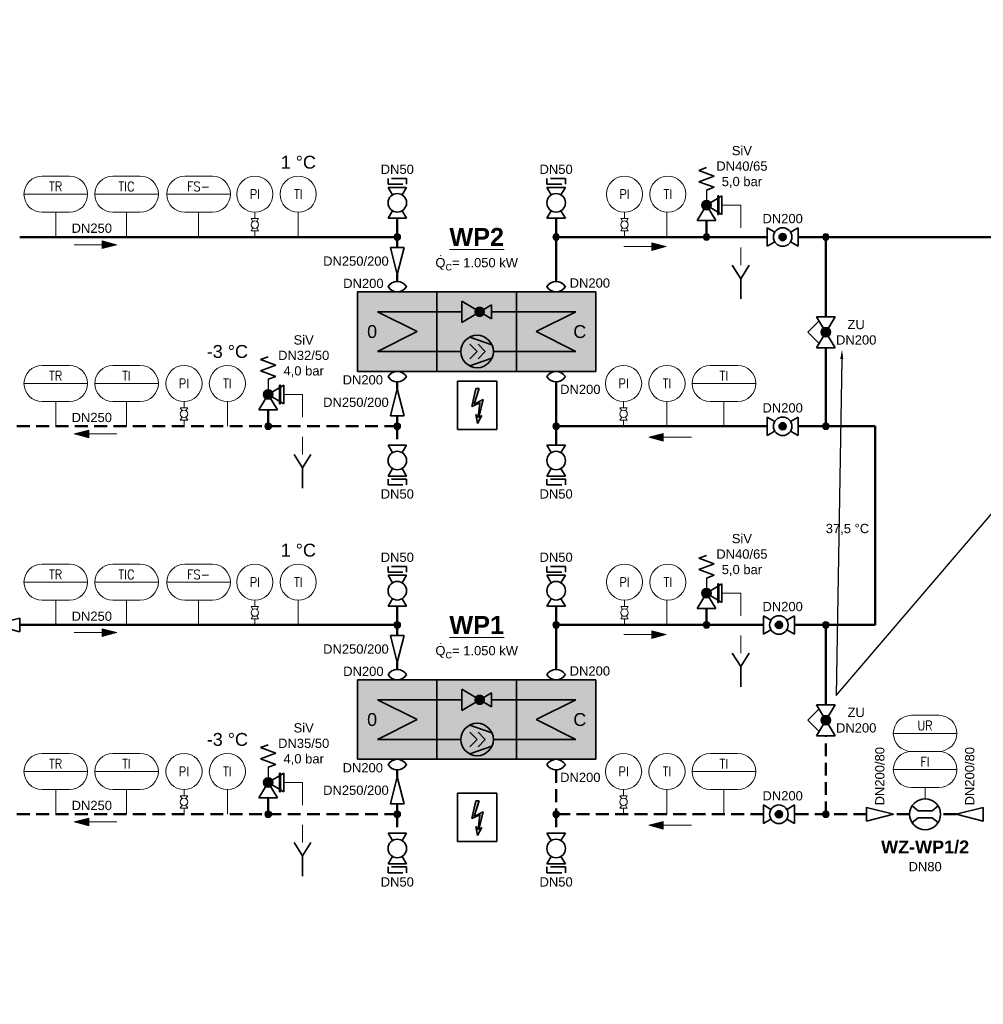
# Model space of a CAD drawing. Header units: millimetres. Extents: x -226 to 2201, y 0 to 1085.
# Tile 14 of 28: x 553 to 740, y 594 to 785. Entities that reach past the tile are written whole.
import ezdxf
from ezdxf import colors
from ezdxf.entities.mleader import LeaderData, LeaderLine
from ezdxf.enums import TextEntityAlignment as Align
from ezdxf.math import Vec2, Vec3

# ---------------------------------------------------------------- set-up
doc = ezdxf.new("R2010")
doc.units = ezdxf.units.MM
doc.header["$PDMODE"] = 1
doc.linetypes.add('GESTRICHELT2', pattern=[0.375, 0.25, -0.125])
doc.layers.get('0').update_dxf_attribs({"lineweight": 18})
for name, color, linetype, lineweight in [('TGAx_G_KOM_GA-Symbole', 7, 'Continuous', 18), ('TGAx_H_KOM_Armaturen', 7, 'Continuous', 35), ('TGAx_H_KOM_Bauteile', 7, 'Continuous', 35), ('TGAx_H_KOM_Bauteile-Schraff', 9, 'Continuous', 18), ('TGAx_H_LTG_NT_RL', 164, 'GESTRICHELT2', 50), ('TGAx_H_LTG_NT_VL', 12, 'Continuous', 50), ('TGAx_H_LTG_Quellenkreis-Umweltwärme_RL', 66, 'GESTRICHELT2', 50), ('TGAx_H_LTG_Quellenkreis-Umweltwärme_VL', 32, 'Continuous', 50), ('TGAx_H_TXT_Beschriftung', 7, 'Continuous', 18), ('TGAx_H_TXT_Dimensionierung', 7, 'Continuous', 18)]:
    doc.layers.add(name, color=color, linetype=linetype, lineweight=lineweight)
doc.styles.add('Arial', font='arial.ttf')
doc.styles.add('MSR-Arial', font='romans.shx')
doc.styles.add('RomanS', font='arial.ttf')

# ---------------------------------------------------------------- blocks, each defined once
blk = doc.blocks.new('02.MSR_Fühler m. Fernwirkung_langrund')
for p, q in [((-2.67, 3.5), (2.67, 3.5)), ((-6.17, 0), (6.17, 0)), ((-2.67, -3.5), (2.67, -3.5))]:
    blk.add_line(p, q)
for centre, start, end in [((-2.67, 0), 90, 270), ((2.67, 0), 270, 90)]:
    blk.add_arc(centre, 3.5, start, end)
at = {"style": 'MSR-Arial', "width": 0.9}
for tag, p in [('MESSART', (0.02, 1.5)), ('WERT', (0.02, -1.55))]:
    blk.add_attdef(tag, text='', height=1.8, dxfattribs=at).set_placement(p, align=Align.MIDDLE_CENTER)
blk = doc.blocks.new('02.MSR_Manometeranschluss m. Hahn')
for p, q in [((0, 4.8), (0, 3.6)), ((0, 1.2), (0, 0))]:
    blk.add_line(p, q)
at = {"linetype": 'Continuous'}
for p, q in [((0.72, 3.6), (-0.72, 3.6)), ((-0.37, 3.02), (-0.72, 3.6)), ((0.72, 3.6), (0.37, 3.02)), ((-0.37, 1.78), (-0.72, 1.2)), ((0.72, 1.2), (-0.72, 1.2)), ((0.72, 1.2), (0.37, 1.78))]:
    blk.add_line(p, q, dxfattribs=at)
blk.add_circle((0, 2.4), 0.72, dxfattribs=at)
blk = doc.blocks.new('02.MSR_Fühler rund')
blk.add_circle((0, 0), 3.5)
at = {"style": 'MSR-Arial', "width": 0.9}
blk.add_attdef('MESSART', text='', height=1.8, dxfattribs=at).set_placement((0, 0), align=Align.MIDDLE_CENTER)
blk = doc.blocks.new('4.11-Pfeil-Fliessrichtung')
at = {"linetype": 'Continuous', "lineweight": 18}
blk.add_line((-4.12, 0), (4.12, 0), dxfattribs=at)
at = {"linetype": 'Continuous', "lineweight": 18, "flags": 128}
for points in [[(1.32, 0.75), (4.12, 0), (1.32, -0.75)], [(1.39, 0.66), (3.85, 0), (1.39, -0.66)], [(1.46, 0.57), (3.58, 0), (1.46, -0.57)], [(1.53, 0.48), (3.31, 0), (1.53, -0.48)], [(1.6, 0.39), (3.04, 0), (1.6, -0.39)], [(1.67, 0.3), (2.77, 0), (1.67, -0.3)], [(1.74, 0.21), (2.5, 0), (1.74, -0.21)], [(1.81, 0.11), (2.23, 0), (1.81, -0.11)], [(1.88, 0.02), (1.96, 0), (1.88, -0.02)]]:
    blk.add_lwpolyline(points, close=True, dxfattribs=at)
blk = doc.blocks.new('8.08-Wärmetauscher o. Kreuzung')
at = {"linetype": 'Continuous'}
for p, q in [((-15, 10), (5, 10)), ((-15, -10), (-15, 10)), ((5, 10), (5, -10)), ((-10, 5), (0, 0)), ((5, 5), (-10, 5)), ((0, 0), (-10, -5)), ((5, -5), (-10, -5)), ((5, -10), (-15, -10))]:
    blk.add_line(p, q, dxfattribs=at)
blk = doc.blocks.new('7.02.02-Druckminderventil')
at = {"linetype": 'Continuous'}
for p, q in [((5, 1.8), (0, -1.2)), ((5, 1.8), (5, -1.8)), ((0, -1.2), (0, 1.2)), ((0, 1.2), (5, -1.8))]:
    blk.add_line(p, q, dxfattribs=at)
at = {"const_width": 0.9, "flags": 128}
blk.add_lwpolyline([(1.55, 0, 1), (2.45, 0, 1)], format="xyb", close=True, dxfattribs=at)
blk = doc.blocks.new('13.41-Schraubenverdichter')
at = {"linetype": 'Continuous'}
for p, q in [((-4.01, -6.45), (-1.87, -0.31)), ((-2, -4.15), (0, -2.15)), ((0, -2.15), (2, -4.15)), ((1.87, -0.31), (4.01, -6.45)), ((-2, -6.4), (0, -4.4)), ((0, -4.4), (2, -6.4))]:
    blk.add_line(p, q, dxfattribs=at)
blk.add_circle((0, -4.4), 4.5, dxfattribs=at)
blk = doc.blocks.new('8.01-Kompensator allg')
for centre, start, end in [((2.09, 0), 120.7343, 239.2657), ((-0.05, 0), 300.7343, 59.2657)]:
    blk.add_arc(centre, 2.09, start, end)
blk = doc.blocks.new('4.16-Leitungs-Verbindungspunkt')
at = {"linetype": 'Continuous', "lineweight": 18}
blk.add_hatch(color=256, dxfattribs=at).paths.add_polyline_path([(0.65, 0, 1), (-0.65, 0, 1)])
blk.add_circle((0, 0), 0.65, dxfattribs=at)
blk = doc.blocks.new('01.DIV_Pfeil-ELT')
h = blk.add_hatch(color=256)
h.dxf.hatch_style = 1
h.paths.add_polyline_path([(0.53, 12.06), (-0.52, 12.06), (-1.92, 5.85), (0.84, 7.12), (0.24, 2.05), (-0.57, 3.1), (0, 0), (1.56, 2.75), (0.47, 2.03), (1.92, 8.25), (-1.2, 6.64)])
at = {"linetype": 'Continuous'}
for p, q in [((-1.92, 5.85), (-0.52, 12.06)), ((0.53, 12.06), (-1.2, 6.64)), ((-0.52, 12.06), (0.53, 12.06)), ((-1.92, 5.85), (0.84, 7.12)), ((-1.2, 6.64), (1.92, 8.25)), ((0.84, 7.12), (0.24, 2.05)), ((1.92, 8.25), (0.47, 2.03)), ((-0.57, 3.1), (0.24, 2.05)), ((0, 0), (-0.57, 3.1)), ((0, 0), (1.56, 2.75)), ((1.56, 2.75), (0.47, 2.03))]:
    blk.add_line(p, q, dxfattribs=at)
blk = doc.blocks.new('7.03-Sicherheitsventil')
for p, q in [((-1.5, 9.75), (0, 10.29)), ((-1.5, 9.75), (1.5, 8.66)), ((-1.5, 7.56), (1.5, 8.66)), ((-1.5, 7.56), (1.5, 6.47)), ((0, 5.93), (1.5, 6.47))]:
    blk.add_line(p, q)
at = {"lineweight": 25}
blk.add_line((0, 5.93), (0, 3), dxfattribs=at)
at = {"linetype": 'Continuous'}
for p, q in [((3, 4.8), (0, 3)), ((2.2, 4.8), (2.2, 1.2)), ((2.3, 4.8), (2.3, 1.2)), ((2.4, 4.8), (2.4, 1.2)), ((3, 4.8), (3, 1.2)), ((-1.8, 0), (0, 3)), ((0, 3), (1.8, 0)), ((0, 3), (3, 1.2)), ((-1.8, 0), (1.8, 0))]:
    blk.add_line(p, q, dxfattribs=at)
at = {"color": 7}
for p, q in [((2.2, 4.8), (2.4, 4.8)), ((2.2, 1.2), (2.4, 1.2))]:
    blk.add_line(p, q, dxfattribs=at)
at = {"linetype": 'Continuous'}
for radius in [0.9, 0.8, 0.7, 0.6, 0.5, 0.4, 0.3, 0.2, 0.1]:
    blk.add_circle((0, 3), radius, dxfattribs=at)
blk.add_point((0, 3), dxfattribs=at)
blk = doc.blocks.new('9.01-Trichter')
at = {"linetype": 'Continuous'}
for p, q in [((-1.63, 0), (0, -2.62)), ((0, -2.62), (1.63, 0)), ((0, -6.53), (0, -2.62))]:
    blk.add_line(p, q, dxfattribs=at)
blk = doc.blocks.new('7.02.01C-Absperrventil m. stet. Stellverhalten')
h = blk.add_hatch(color=256)
h.dxf.hatch_style = 1
h.paths.add_polyline_path([(2.23, 0.46), (3, 0), (3.77, 0.46, 0.56619)])
h.paths.add_polyline_path([(2.23, 0.46, 0.135933), (2.1, 0, 0.135933), (2.23, -0.46), (3, 0)])
h.paths.add_polyline_path([(3, 0), (2.23, -0.46, 0.56619), (3.77, -0.46)])
h.paths.add_polyline_path([(3.77, 0.46), (3, 0), (3.77, -0.46, 0.135933), (3.9, 0, 0.135933)])
at = {"linetype": 'Continuous'}
for p, q in [((3, 3.48), (0.81, 1.31)), ((3, 3.48), (5.19, 1.31)), ((6, 1.8), (0, -1.8)), ((0, 1.8), (6, -1.8)), ((0, 1.8), (0, -1.8)), ((6, 1.8), (6, -1.8))]:
    blk.add_line(p, q, dxfattribs=at)
blk.add_circle((3, 0), 0.9, dxfattribs=at)
blk.add_point((3, 0), dxfattribs=at)
blk = doc.blocks.new('7.01.04-Absperrhahn allg.')
at = {"linetype": 'Continuous'}
for p, q in [((0, 1.8), (0, -1.8)), ((0, 1.8), (1.46, 0.93)), ((6, 1.8), (4.54, 0.93)), ((6, 1.8), (6, -1.8)), ((1.46, -0.93), (0, -1.8)), ((4.54, -0.93), (6, -1.8))]:
    blk.add_line(p, q, dxfattribs=at)
blk.add_circle((3, 0), 1.8, dxfattribs=at)
blk = doc.blocks.new('Manometeranschluss-m-Hahn')
for p, q in [((0, 4.8), (0, 3.6)), ((0, 1.2), (0, 0))]:
    blk.add_line(p, q)
at = {"xscale": 0.4000000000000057, "yscale": 0.4000000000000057, "zscale": 0.4000000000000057, "rotation": 270}
blk.add_blockref('7.01.04-Absperrhahn allg.', (0, 3.6), dxfattribs=at)
blk = doc.blocks.new('17.01.01-Durchflussmessung allg.')
for p, q in [((-1.38, 0.69), (-2.53, 1.62)), ((1.38, 0.69), (-1.38, 0.69)), ((2.53, 1.62), (1.38, 0.69)), ((-1.38, -0.69), (-2.53, -1.62)), ((1.38, -0.69), (-1.38, -0.69)), ((2.53, -1.62), (1.38, -0.69))]:
    blk.add_line(p, q)
blk.add_circle((0, 0), 3)
blk = doc.blocks.new('6.01-Reduzierung')
at = {"flags": 128}
blk.add_lwpolyline([(0, 1.3125), (0, -1.3125), (5.25, 0)], close=True, dxfattribs=at)
blk = doc.blocks.new('7.01.05-Absperrkugelhahn')
h = blk.add_hatch(color=256)
h.dxf.hatch_style = 1
h.paths.add_polyline_path([(2.3, 0, 1), (3.7, 0, 1)])
at = {"linetype": 'Continuous'}
for p, q in [((0, 1.8), (1.46, 0.93)), ((0, 1.8), (0, -1.8)), ((6, 1.8), (4.54, 0.93)), ((6, 1.8), (6, -1.8)), ((1.46, -0.93), (0, -1.8)), ((4.54, -0.93), (6, -1.8))]:
    blk.add_line(p, q, dxfattribs=at)
for radius in [1.8, 0.7]:
    blk.add_circle((3, 0), radius, dxfattribs=at)
blk = doc.blocks.new('5.07-Kupplung allg.')
at = {"linetype": 'Continuous'}
for p, q in [((0, 1.8), (0, -1.1)), ((1.1, 1.1), (1.1, 0)), ((1.1, 0), (1.1, -1.8))]:
    blk.add_line(p, q, dxfattribs=at)
for p, q in [((0, 1.8), (1.1, 1.8)), ((0, -1.8), (1.1, -1.8))]:
    blk.add_line(p, q)

msp = doc.modelspace()

# ---------------------------------------------------------------- hatches: boundary and pattern name
at = {"layer": 'TGAx_H_KOM_Bauteile-Schraff'}
h = msp.add_hatch(color=256, dxfattribs=at)
h.dxf.hatch_style = 1
h.set_gradient(color1=(255, 255, 255), color2=(192, 192, 192), tint=1, name='INVCYLINDER')
h.paths.add_polyline_path([(618.18, 732.63), (618.18, 717.23), (664.38, 717.23), (664.38, 732.63)])
h = msp.add_hatch(color=256, dxfattribs=at)
h.dxf.hatch_style = 1
h.set_gradient(color1=(255, 255, 255), color2=(192, 192, 192), tint=1, name='INVCYLINDER')
h.paths.add_polyline_path([(618.18, 657.35), (618.18, 641.95), (664.38, 641.95), (664.38, 657.35)])

# ---------------------------------------------------------------- linework, layer by layer
at = {"layer": 'TGAx_G_KOM_GA-Symbole'}
for p, q in [((559.66, 743.29), (559.66, 748.09)), ((573.38, 743.29), (573.38, 748.09)), ((587.35, 743.29), (587.35, 748.09)), ((606.68, 748.09), (606.68, 743.29)), ((606.68, 748.09), (606.68, 743.29)), ((678.12, 748.09), (678.12, 743.29)), ((559.66, 706.57), (559.66, 711.37)), ((573.38, 706.57), (573.38, 711.37)), ((592.93, 711.37), (592.93, 706.57)), ((592.93, 711.37), (592.93, 706.57)), ((678.18, 711.37), (678.18, 706.57)), ((678.18, 711.37), (678.18, 706.57)), ((689.23, 706.57), (689.23, 711.37)), ((559.66, 668.02), (559.66, 672.82)), ((573.38, 668.02), (573.38, 672.82)), ((587.35, 668.02), (587.35, 672.82)), ((606.68, 672.82), (606.68, 668.02)), ((606.68, 672.82), (606.68, 668.02)), ((678.12, 672.82), (678.12, 668.02)), ((728.24, 634.29), (728.24, 636.49)), ((559.66, 631.29), (559.66, 636.09)), ((573.38, 631.29), (573.38, 636.09)), ((592.93, 636.09), (592.93, 631.29)), ((592.93, 636.09), (592.93, 631.29)), ((678.18, 636.09), (678.18, 631.29)), ((678.18, 636.09), (678.18, 631.29)), ((689.23, 631.29), (689.23, 636.09))]:
    msp.add_line(p, q, dxfattribs=at)
at = {"layer": 'TGAx_H_KOM_Armaturen', "lineweight": 18}
for p, q in [((688.84, 749.47), (692.47, 749.47)), ((692.47, 749.47), (692.47, 745.08)), ((692.47, 741.24), (692.47, 737.82)), ((603.86, 712.75), (607.49, 712.75)), ((607.49, 712.75), (607.49, 708.36)), ((607.49, 704.52), (607.49, 701.1)), ((688.84, 674.2), (692.47, 674.2)), ((692.47, 674.2), (692.47, 669.81)), ((692.47, 665.97), (692.47, 662.55)), ((603.86, 637.47), (607.49, 637.47)), ((607.49, 637.47), (607.49, 633.08)), ((607.49, 629.25), (607.49, 625.82))]:
    msp.add_line(p, q, dxfattribs=at)
at = {"layer": 'TGAx_H_KOM_Armaturen'}
for points in [[(645.17, 715.32), (645.17, 705.97), (637.56, 705.97), (637.56, 715.32)], [(645.17, 635.37), (645.17, 626.03), (637.56, 626.03), (637.56, 635.37)]]:
    msp.add_lwpolyline(points, close=True, dxfattribs=at)
at = {"layer": 'TGAx_H_KOM_Bauteile'}
for p, q in [((638.42, 728.78), (633.58, 728.78)), ((648.98, 728.78), (644.14, 728.78)), ((638.11, 721.08), (633.58, 721.08)), ((648.98, 721.08), (644.44, 721.08)), ((638.42, 653.5), (633.58, 653.5)), ((648.98, 653.5), (644.14, 653.5)), ((638.11, 645.8), (633.58, 645.8)), ((648.98, 645.8), (644.44, 645.8))]:
    msp.add_line(p, q, dxfattribs=at)
for points in [[(633.58, 732.63), (633.58, 717.23), (648.98, 717.23), (648.98, 732.63)], [(633.58, 657.35), (633.58, 641.95), (648.98, 641.95), (648.98, 657.35)]]:
    msp.add_lwpolyline(points, close=True, dxfattribs=at)
at = {"layer": 'TGAx_H_LTG_NT_RL', "ltscale": 10}
for p, q in [((708.97, 631.29), (708.97, 646.54)), ((656.68, 639.91), (656.68, 631.29)), ((696.88, 631.29), (656.68, 631.29)), ((656.68, 631.29), (656.68, 627.65)), ((716.84, 631.29), (702.88, 631.29)), ((725.24, 631.29), (722.09, 631.29)), ((734.27, 631.29), (731.24, 631.29))]:
    msp.add_line(p, q, dxfattribs=at)
at = {"layer": 'TGAx_H_LTG_NT_VL', "ltscale": 0.1}
for p, q in [((656.68, 743.29), (656.68, 746.93)), ((685.84, 746.47), (685.84, 743.29)), ((697.61, 743.29), (656.68, 743.29)), ((656.68, 734.68), (656.68, 743.29)), ((818.13, 743.29), (703.61, 743.29)), ((708.97, 727.81), (708.97, 743.29)), ((708.97, 706.57), (708.97, 721.81)), ((656.68, 715.18), (656.68, 706.57)), ((697.61, 706.57), (656.68, 706.57)), ((656.68, 706.57), (656.68, 702.92)), ((718.56, 706.57), (703.61, 706.57)), ((718.56, 706.57), (718.56, 668.02)), ((656.68, 668.02), (656.68, 671.66)), ((685.84, 671.2), (685.84, 668.02)), ((696.88, 668.02), (656.68, 668.02)), ((656.68, 659.4), (656.68, 668.02)), ((718.56, 668.02), (702.88, 668.02)), ((708.97, 652.54), (708.97, 668.02))]:
    msp.add_line(p, q, dxfattribs=at)
at = {"layer": 'TGAx_H_LTG_Quellenkreis-Umweltwärme_RL', "ltscale": 10}
for p, q in [((625.88, 715.18), (625.88, 713.86)), ((600.86, 709.75), (600.86, 706.57)), ((625.88, 708.61), (625.88, 706.57)), ((625.88, 706.57), (443.64, 706.57)), ((625.88, 706.57), (625.88, 702.92)), ((625.88, 639.91), (625.88, 638.58)), ((600.86, 634.47), (600.86, 631.29)), ((625.88, 633.33), (625.88, 631.29)), ((625.88, 631.29), (443.64, 631.29)), ((625.88, 631.29), (625.88, 627.65))]:
    msp.add_line(p, q, dxfattribs=at)
at = {"layer": 'TGAx_H_LTG_Quellenkreis-Umweltwärme_VL', "ltscale": 10}
for p, q in [((625.88, 743.29), (625.88, 746.93)), ((625.88, 743.29), (552.66, 743.29)), ((625.88, 741.25), (625.88, 743.29)), ((625.88, 734.68), (625.88, 736)), ((625.88, 668.02), (625.88, 671.66)), ((625.88, 668.02), (552.66, 668.02)), ((625.88, 665.97), (625.88, 668.02)), ((625.88, 659.4), (625.88, 660.72))]:
    msp.add_line(p, q, dxfattribs=at)
at = {"layer": 'TGAx_H_TXT_Beschriftung'}
for centre in [(634.31, 739.68), (634.31, 664.41)]:
    msp.add_circle(centre, 0.0221, dxfattribs=at)

# ---------------------------------------------------------------- block references
at = {"layer": 'TGAx_G_KOM_GA-Symbole'}
ref = msp.add_blockref('02.MSR_Fühler m. Fernwirkung_langrund', (559.66, 751.59), dxfattribs=dict(at, xscale=-1))
ref.add_attrib('MESSART', 'TR', dxfattribs={"layer": '0', "height": 1.8, "style": 'MSR-Arial', "width": 0.9}).set_placement((559.64, 753.09), align=Align.MIDDLE_CENTER)
ref = msp.add_blockref('02.MSR_Fühler m. Fernwirkung_langrund', (573.38, 751.59), dxfattribs=dict(at, xscale=-1))
ref.add_attrib('MESSART', 'TIC', dxfattribs={"layer": '0', "height": 1.8, "style": 'MSR-Arial', "width": 0.9}).set_placement((573.36, 753.09), align=Align.MIDDLE_CENTER)
ref = msp.add_blockref('02.MSR_Fühler m. Fernwirkung_langrund', (587.35, 751.59), dxfattribs=dict(at, xscale=-1))
ref.add_attrib('MESSART', 'FS-', dxfattribs={"layer": '0', "height": 1.8, "style": 'MSR-Arial', "width": 0.9}).set_placement((587.33, 753.09), align=Align.MIDDLE_CENTER)
ref = msp.add_blockref('02.MSR_Fühler rund', (598.27, 751.59), dxfattribs=dict(at, xscale=-1))
ref.add_attrib('MESSART', 'PI', dxfattribs={"layer": '0', "height": 1.8, "style": 'MSR-Arial', "width": 0.9}).set_placement((598.27, 751.59), align=Align.MIDDLE_CENTER)
ref = msp.add_blockref('02.MSR_Fühler rund', (606.68, 751.59), dxfattribs=dict(at, xscale=-1))
ref.add_attrib('MESSART', 'TI', dxfattribs={"layer": '0', "height": 1.8, "style": 'MSR-Arial', "width": 0.9}).set_placement((606.68, 751.59), align=Align.MIDDLE_CENTER)
ref = msp.add_blockref('02.MSR_Fühler rund', (669.93, 751.59), dxfattribs=dict(at, xscale=-1))
ref.add_attrib('MESSART', 'PI', dxfattribs={"layer": '0', "height": 1.8, "style": 'MSR-Arial', "width": 0.9}).set_placement((669.93, 751.59), align=Align.MIDDLE_CENTER)
ref = msp.add_blockref('02.MSR_Fühler rund', (678.34, 751.59), dxfattribs=dict(at, xscale=-1))
ref.add_attrib('MESSART', 'TI', dxfattribs={"layer": '0', "height": 1.8, "style": 'MSR-Arial', "width": 0.9}).set_placement((678.34, 751.59), align=Align.MIDDLE_CENTER)
at = {"layer": 'TGAx_G_KOM_GA-Symbole', "xscale": -1}
for p in [(598.27, 743.29), (584.52, 706.57), (669.77, 706.57), (598.27, 668.02), (584.52, 631.29), (669.77, 631.29)]:
    msp.add_blockref('02.MSR_Manometeranschluss m. Hahn', p, dxfattribs=at)
at = {"layer": 'TGAx_G_KOM_GA-Symbole'}
for p in [(669.93, 743.29), (669.93, 668.02)]:
    msp.add_blockref('Manometeranschluss-m-Hahn', p, dxfattribs=at)
ref = msp.add_blockref('02.MSR_Fühler m. Fernwirkung_langrund', (559.66, 714.87), dxfattribs=dict(at, xscale=-1))
ref.add_attrib('MESSART', 'TR', dxfattribs={"layer": '0', "height": 1.8, "style": 'MSR-Arial', "width": 0.9}).set_placement((559.64, 716.36), align=Align.MIDDLE_CENTER)
ref = msp.add_blockref('02.MSR_Fühler m. Fernwirkung_langrund', (573.38, 714.87), dxfattribs=dict(at, xscale=-1))
ref.add_attrib('MESSART', 'TI', dxfattribs={"layer": '0', "height": 1.8, "style": 'MSR-Arial', "width": 0.9}).set_placement((573.36, 716.36), align=Align.MIDDLE_CENTER)
ref = msp.add_blockref('02.MSR_Fühler rund', (584.52, 714.87), dxfattribs=dict(at, xscale=-1))
ref.add_attrib('MESSART', 'PI', dxfattribs={"layer": '0', "height": 1.8, "style": 'MSR-Arial', "width": 0.9}).set_placement((584.52, 714.87), align=Align.MIDDLE_CENTER)
ref = msp.add_blockref('02.MSR_Fühler rund', (592.93, 714.87), dxfattribs=dict(at, xscale=-1))
ref.add_attrib('MESSART', 'TI', dxfattribs={"layer": '0', "height": 1.8, "style": 'MSR-Arial', "width": 0.9}).set_placement((592.93, 714.87), align=Align.MIDDLE_CENTER)
ref = msp.add_blockref('02.MSR_Fühler rund', (669.77, 714.87), dxfattribs=dict(at, xscale=-1))
ref.add_attrib('MESSART', 'PI', dxfattribs={"layer": '0', "height": 1.8, "style": 'MSR-Arial', "width": 0.9}).set_placement((669.77, 714.87), align=Align.MIDDLE_CENTER)
ref = msp.add_blockref('02.MSR_Fühler rund', (678.18, 714.87), dxfattribs=dict(at, xscale=-1))
ref.add_attrib('MESSART', 'TI', dxfattribs={"layer": '0', "height": 1.8, "style": 'MSR-Arial', "width": 0.9}).set_placement((678.18, 714.87), align=Align.MIDDLE_CENTER)
ref = msp.add_blockref('02.MSR_Fühler m. Fernwirkung_langrund', (689.23, 714.87), dxfattribs=dict(at, xscale=-1))
ref.add_attrib('MESSART', 'TI', dxfattribs={"layer": '0', "height": 1.8, "style": 'MSR-Arial', "width": 0.9}).set_placement((689.21, 716.36), align=Align.MIDDLE_CENTER)
ref = msp.add_blockref('02.MSR_Fühler m. Fernwirkung_langrund', (559.66, 676.32), dxfattribs=dict(at, xscale=-1))
ref.add_attrib('MESSART', 'TR', dxfattribs={"layer": '0', "height": 1.8, "style": 'MSR-Arial', "width": 0.9}).set_placement((559.64, 677.81), align=Align.MIDDLE_CENTER)
ref = msp.add_blockref('02.MSR_Fühler m. Fernwirkung_langrund', (573.38, 676.32), dxfattribs=dict(at, xscale=-1))
ref.add_attrib('MESSART', 'TIC', dxfattribs={"layer": '0', "height": 1.8, "style": 'MSR-Arial', "width": 0.9}).set_placement((573.36, 677.81), align=Align.MIDDLE_CENTER)
ref = msp.add_blockref('02.MSR_Fühler m. Fernwirkung_langrund', (587.35, 676.32), dxfattribs=dict(at, xscale=-1))
ref.add_attrib('MESSART', 'FS-', dxfattribs={"layer": '0', "height": 1.8, "style": 'MSR-Arial', "width": 0.9}).set_placement((587.33, 677.81), align=Align.MIDDLE_CENTER)
ref = msp.add_blockref('02.MSR_Fühler rund', (598.27, 676.32), dxfattribs=dict(at, xscale=-1))
ref.add_attrib('MESSART', 'PI', dxfattribs={"layer": '0', "height": 1.8, "style": 'MSR-Arial', "width": 0.9}).set_placement((598.27, 676.32), align=Align.MIDDLE_CENTER)
ref = msp.add_blockref('02.MSR_Fühler rund', (606.68, 676.32), dxfattribs=dict(at, xscale=-1))
ref.add_attrib('MESSART', 'TI', dxfattribs={"layer": '0', "height": 1.8, "style": 'MSR-Arial', "width": 0.9}).set_placement((606.68, 676.32), align=Align.MIDDLE_CENTER)
ref = msp.add_blockref('02.MSR_Fühler rund', (669.93, 676.32), dxfattribs=dict(at, xscale=-1))
ref.add_attrib('MESSART', 'PI', dxfattribs={"layer": '0', "height": 1.8, "style": 'MSR-Arial', "width": 0.9}).set_placement((669.93, 676.32), align=Align.MIDDLE_CENTER)
ref = msp.add_blockref('02.MSR_Fühler rund', (678.34, 676.32), dxfattribs=dict(at, xscale=-1))
ref.add_attrib('MESSART', 'TI', dxfattribs={"layer": '0', "height": 1.8, "style": 'MSR-Arial', "width": 0.9}).set_placement((678.34, 676.32), align=Align.MIDDLE_CENTER)
ref = msp.add_blockref('02.MSR_Fühler m. Fernwirkung_langrund', (728.24, 646.99), dxfattribs=dict(at, xscale=-1))
ref.add_attrib('MESSART', 'UR', dxfattribs={"layer": '0', "height": 1.8, "style": 'MSR-Arial', "width": 0.9}).set_placement((728.22, 648.49), align=Align.MIDDLE_CENTER)
ref = msp.add_blockref('02.MSR_Fühler m. Fernwirkung_langrund', (559.66, 639.59), dxfattribs=dict(at, xscale=-1))
ref.add_attrib('MESSART', 'TR', dxfattribs={"layer": '0', "height": 1.8, "style": 'MSR-Arial', "width": 0.9}).set_placement((559.64, 641.09), align=Align.MIDDLE_CENTER)
ref = msp.add_blockref('02.MSR_Fühler m. Fernwirkung_langrund', (573.38, 639.59), dxfattribs=dict(at, xscale=-1))
ref.add_attrib('MESSART', 'TI', dxfattribs={"layer": '0', "height": 1.8, "style": 'MSR-Arial', "width": 0.9}).set_placement((573.36, 641.09), align=Align.MIDDLE_CENTER)
ref = msp.add_blockref('02.MSR_Fühler rund', (584.52, 639.59), dxfattribs=dict(at, xscale=-1))
ref.add_attrib('MESSART', 'PI', dxfattribs={"layer": '0', "height": 1.8, "style": 'MSR-Arial', "width": 0.9}).set_placement((584.52, 639.59), align=Align.MIDDLE_CENTER)
ref = msp.add_blockref('02.MSR_Fühler rund', (592.93, 639.59), dxfattribs=dict(at, xscale=-1))
ref.add_attrib('MESSART', 'TI', dxfattribs={"layer": '0', "height": 1.8, "style": 'MSR-Arial', "width": 0.9}).set_placement((592.93, 639.59), align=Align.MIDDLE_CENTER)
ref = msp.add_blockref('02.MSR_Fühler rund', (669.77, 639.59), dxfattribs=dict(at, xscale=-1))
ref.add_attrib('MESSART', 'PI', dxfattribs={"layer": '0', "height": 1.8, "style": 'MSR-Arial', "width": 0.9}).set_placement((669.77, 639.59), align=Align.MIDDLE_CENTER)
ref = msp.add_blockref('02.MSR_Fühler rund', (678.18, 639.59), dxfattribs=dict(at, xscale=-1))
ref.add_attrib('MESSART', 'TI', dxfattribs={"layer": '0', "height": 1.8, "style": 'MSR-Arial', "width": 0.9}).set_placement((678.18, 639.59), align=Align.MIDDLE_CENTER)
ref = msp.add_blockref('02.MSR_Fühler m. Fernwirkung_langrund', (689.23, 639.59), dxfattribs=dict(at, xscale=-1))
ref.add_attrib('MESSART', 'TI', dxfattribs={"layer": '0', "height": 1.8, "style": 'MSR-Arial', "width": 0.9}).set_placement((689.21, 641.09), align=Align.MIDDLE_CENTER)
ref = msp.add_blockref('02.MSR_Fühler m. Fernwirkung_langrund', (728.24, 639.99), dxfattribs=dict(at, xscale=-1))
ref.add_attrib('MESSART', 'FI', dxfattribs={"layer": '0', "height": 1.8, "style": 'MSR-Arial', "width": 0.9}).set_placement((728.22, 641.49), align=Align.MIDDLE_CENTER)
at = {"layer": 'TGAx_H_KOM_Armaturen'}
for name, p in [('7.03-Sicherheitsventil', (685.84, 746.47)), ('9.01-Trichter', (692.47, 737.82)), ('7.03-Sicherheitsventil', (600.86, 709.75)), ('9.01-Trichter', (607.49, 701.1)), ('7.03-Sicherheitsventil', (685.84, 671.2)), ('9.01-Trichter', (692.47, 662.55)), ('7.03-Sicherheitsventil', (600.86, 634.47)), ('9.01-Trichter', (607.49, 625.82))]:
    msp.add_blockref(name, p, dxfattribs=at)
for name, p, rotation in [('5.07-Kupplung allg.', (625.88, 753.52), 89.99999999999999), ('5.07-Kupplung allg.', (656.68, 753.52), 89.99999999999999), ('7.01.04-Absperrhahn allg.', (625.88, 746.93), 89.99999999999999), ('7.01.04-Absperrhahn allg.', (656.68, 746.93), 89.99999999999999), ('6.01-Reduzierung', (625.88, 741.25), 270), ('8.01-Kompensator allg', (625.88, 734.68), 270), ('8.01-Kompensator allg', (656.68, 734.68), 270), ('7.02.01C-Absperrventil m. stet. Stellverhalten', (708.97, 721.81), 90.00000000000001), ('7.01.04-Absperrhahn allg.', (625.88, 702.92), 270), ('7.01.04-Absperrhahn allg.', (656.68, 702.92), 270), ('5.07-Kupplung allg.', (625.88, 696.34), 270), ('5.07-Kupplung allg.', (656.68, 696.34), 270), ('5.07-Kupplung allg.', (625.88, 678.25), 89.99999999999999), ('5.07-Kupplung allg.', (656.68, 678.25), 89.99999999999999), ('7.01.04-Absperrhahn allg.', (625.88, 671.66), 89.99999999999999), ('7.01.04-Absperrhahn allg.', (656.68, 671.66), 89.99999999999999), ('6.01-Reduzierung', (625.88, 665.97), 270), ('8.01-Kompensator allg', (625.88, 659.4), 270), ('8.01-Kompensator allg', (656.68, 659.4), 270), ('7.02.01C-Absperrventil m. stet. Stellverhalten', (708.97, 646.54), 90.00000000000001), ('7.01.04-Absperrhahn allg.', (625.88, 627.65), 270), ('7.01.04-Absperrhahn allg.', (656.68, 627.65), 270), ('5.07-Kupplung allg.', (625.88, 621.06), 270), ('5.07-Kupplung allg.', (656.68, 621.06), 270)]:
    msp.add_blockref(name, p, dxfattribs=dict(at, rotation=rotation))
at = {"layer": 'TGAx_H_KOM_Armaturen', "xscale": -1}
for name, p, rotation in [('7.01.05-Absperrkugelhahn', (697.61, 743.29), 180), ('8.01-Kompensator allg', (625.88, 715.18), 270), ('8.01-Kompensator allg', (656.68, 715.18), 270), ('6.01-Reduzierung', (625.88, 708.61), 270), ('7.01.05-Absperrkugelhahn', (697.61, 706.57), 180), ('7.01.05-Absperrkugelhahn', (696.88, 668.02), 180), ('8.01-Kompensator allg', (625.88, 639.91), 270), ('8.01-Kompensator allg', (656.68, 639.91), 270), ('6.01-Reduzierung', (625.88, 633.33), 270), ('17.01.01-Durchflussmessung allg.', (728.24, 631.29), 180), ('7.01.05-Absperrkugelhahn', (696.88, 631.29), 180), ('6.01-Reduzierung', (716.84, 631.29), 180)]:
    msp.add_blockref(name, p, dxfattribs=dict(at, rotation=rotation))
at = {"layer": 'TGAx_H_KOM_Armaturen', "xscale": 0.5599999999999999, "yscale": 0.5599999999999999, "zscale": 0.5599999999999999}
for p in [(641.43, 707.12), (641.43, 627.17)]:
    msp.add_blockref('01.DIV_Pfeil-ELT', p, dxfattribs=at)
at = {"layer": 'TGAx_H_KOM_Armaturen', "xscale": -1}
for p in [(552.66, 668.02), (739.52, 631.29)]:
    msp.add_blockref('6.01-Reduzierung', p, dxfattribs=at)
at = {"layer": 'TGAx_H_KOM_Bauteile'}
for name, p, xscale, yscale, zscale, rotation in [('8.08-Wärmetauscher o. Kreuzung', (629.73, 724.93), -0.77, 0.77, 0.77, 180), ('8.08-Wärmetauscher o. Kreuzung', (652.83, 724.93), 0.77, 0.77, 0.77, 180), ('7.02.02-Druckminderventil', (644.14, 728.78), 1.144, 1.144, 1.144, 180), ('13.41-Schraubenverdichter', (644.44, 721.08), -0.7, 0.7, 0.7, 270), ('8.08-Wärmetauscher o. Kreuzung', (629.73, 649.65), -0.77, 0.77, 0.77, 180), ('8.08-Wärmetauscher o. Kreuzung', (652.83, 649.65), 0.77, 0.77, 0.77, 180), ('7.02.02-Druckminderventil', (644.14, 653.5), 1.144, 1.144, 1.144, 180), ('13.41-Schraubenverdichter', (644.44, 645.8), -0.7, 0.7, 0.7, 270)]:
    msp.add_blockref(name, p, dxfattribs=dict(at, xscale=xscale, yscale=yscale, zscale=zscale, rotation=rotation))
at = {"layer": 'TGAx_H_LTG_NT_RL', "ltscale": 10, "xscale": -1, "rotation": 270}
for p in [(656.68, 631.29), (708.97, 631.29)]:
    msp.add_blockref('4.16-Leitungs-Verbindungspunkt', p, dxfattribs=at)
at = {"layer": 'TGAx_H_LTG_NT_RL', "ltscale": 10, "rotation": 180}
msp.add_blockref('4.11-Pfeil-Fliessrichtung', (678.79, 629.16), dxfattribs=at)
at = {"layer": 'TGAx_H_LTG_NT_VL', "ltscale": 0.1, "xscale": -1}
for name, p, rotation in [('4.16-Leitungs-Verbindungspunkt', (656.68, 743.29), 90), ('4.16-Leitungs-Verbindungspunkt', (685.84, 743.29), 270), ('4.16-Leitungs-Verbindungspunkt', (708.97, 743.29), 270), ('4.11-Pfeil-Fliessrichtung', (673.9, 741.42), 180), ('4.16-Leitungs-Verbindungspunkt', (656.68, 706.57), 270), ('4.16-Leitungs-Verbindungspunkt', (708.97, 706.57), 270), ('4.16-Leitungs-Verbindungspunkt', (656.68, 668.02), 90), ('4.16-Leitungs-Verbindungspunkt', (685.84, 668.02), 270), ('4.16-Leitungs-Verbindungspunkt', (708.97, 668.02), 270), ('4.11-Pfeil-Fliessrichtung', (673.9, 666.14), 180)]:
    msp.add_blockref(name, p, dxfattribs=dict(at, rotation=rotation))
at = {"layer": 'TGAx_H_LTG_NT_VL', "ltscale": 0.1, "rotation": 180}
msp.add_blockref('4.11-Pfeil-Fliessrichtung', (678.79, 704.43), dxfattribs=at)
at = {"layer": 'TGAx_H_LTG_Quellenkreis-Umweltwärme_RL', "xscale": -1, "rotation": 270}
for p in [(600.86, 706.57), (600.86, 631.29)]:
    msp.add_blockref('4.16-Leitungs-Verbindungspunkt', p, dxfattribs=at)
at = {"layer": 'TGAx_H_LTG_Quellenkreis-Umweltwärme_RL', "ltscale": 10, "xscale": -1, "rotation": 270}
for p in [(625.88, 706.57), (625.88, 631.29)]:
    msp.add_blockref('4.16-Leitungs-Verbindungspunkt', p, dxfattribs=at)
at = {"layer": 'TGAx_H_LTG_Quellenkreis-Umweltwärme_RL', "ltscale": 10, "xscale": -1}
for p in [(567.36, 705.08), (567.36, 629.8)]:
    msp.add_blockref('4.11-Pfeil-Fliessrichtung', p, dxfattribs=at)
at = {"layer": 'TGAx_H_LTG_Quellenkreis-Umweltwärme_VL', "ltscale": 10, "xscale": -1}
for name, p, rotation in [('4.16-Leitungs-Verbindungspunkt', (625.88, 743.29), 90), ('4.11-Pfeil-Fliessrichtung', (567.36, 741.8), 180), ('4.16-Leitungs-Verbindungspunkt', (625.88, 668.02), 90), ('4.11-Pfeil-Fliessrichtung', (567.36, 666.53), 180)]:
    msp.add_blockref(name, p, dxfattribs=dict(at, rotation=rotation))

# ---------------------------------------------------------------- texts
at = {"layer": 'TGAx_H_TXT_Beschriftung', "attachment_point": 5, "style": 'Arial'}
for s, insert, char_height in [('1 °C', (606.69, 757.79), 2.5), ('\\A1;{\\fArial|b1|i0|c0|p34;\\H1.4x;\\LWP2\\H0.71429x;\\P\\fArial|b0|i0|c0|p34;\\H0.72x;\\lQ\\H0.7x;\\S^ C;\\H1.42857x;= 1.050 kW}', (641.28, 740.93), 2.5), ('-3 °C', (592.93, 721.07), 2.5), ('37,5 °C', (713.18, 686.57), 1.8), ('1 °C', (606.69, 682.52), 2.5), ('\\A1;{\\fArial|b1|i0|c0|p34;\\H1.4x;\\LWP1\\H0.71429x;\\P\\fArial|b0|i0|c0|p34;\\H0.72x;\\lQ\\H0.7x;\\S^ C;\\H1.42857x;= 1.050 kW}', (641.28, 665.65), 2.5), ('-3 °C', (592.93, 645.8), 2.5)]:
    msp.add_mtext(s, dxfattribs=dict(at, insert=insert, char_height=char_height))
at = {"layer": 'TGAx_H_TXT_Beschriftung', "insert": (728.24, 626.2), "char_height": 2.5, "width": 13.4004, "attachment_point": 2, "style": 'Arial'}
msp.add_mtext('\\A1;{\\fArial|b1|i0|c0|p34;WZ-WP1/2\\P\\fArial|b0|i0|c0|p34;\\H0.72x;DN80}', dxfattribs=at)
at = {"layer": 'TGAx_H_TXT_Dimensionierung', "style": 'Arial'}
for p in [(624.22, 738.62), (624.22, 711.23), (624.22, 663.35), (624.22, 635.96)]:
    msp.add_text('DN250/200', height=1.8, dxfattribs=at).set_placement(p, align=Align.MIDDLE_RIGHT)
for s, insert, char_height, attachment_point in [('DN50', (625.88, 756.42), 1.8, 5), ('DN50', (656.68, 756.42), 1.8, 5), ('DN200', (700.61, 746.86), 1.8, 5), ('DN250', (566.64, 744.99), 1.8, 5), ('DN200', (659.31, 734.36), 1.8, 4), ('DN200', (623.22, 734.28), 1.8, 6), ('0', (621, 724.93), 2.5, 5), ('C', (661.27, 724.93), 2.5, 5), ('DN200', (623.1, 715.57), 1.8, 6), ('DN200', (657.46, 713.72), 1.8, 4), ('DN200', (700.61, 710.13), 1.8, 5), ('DN250', (566.64, 708.26), 1.8, 5), ('DN50', (625.88, 693.43), 1.8, 5), ('DN50', (656.68, 693.43), 1.8, 5), ('DN50', (625.88, 681.15), 1.8, 5), ('DN50', (656.68, 681.15), 1.8, 5), ('DN200', (700.61, 671.58), 1.8, 5), ('DN250', (566.64, 669.71), 1.8, 5), ('DN200', (623.22, 659.01), 1.8, 6), ('DN200', (659.31, 659.09), 1.8, 4), ('0', (621, 649.65), 2.5, 5), ('C', (661.27, 649.65), 2.5, 5), ('DN200', (623.1, 640.3), 1.8, 6), ('DN200', (657.46, 638.44), 1.8, 4), ('DN200', (700.61, 634.86), 1.8, 5), ('DN250', (566.64, 632.99), 1.8, 5), ('DN50', (625.88, 618.15), 1.8, 5), ('DN50', (656.68, 618.15), 1.8, 5)]:
    msp.add_mtext(s, dxfattribs=dict(at, insert=insert, char_height=char_height, attachment_point=attachment_point))
at = {"layer": 'TGAx_H_TXT_Dimensionierung', "char_height": 1.8, "width": 1.7603, "attachment_point": 5, "style": 'Arial'}
for insert in [(714.87, 724.81), (714.87, 649.54)]:
    msp.add_mtext('ZU\\PDN200', dxfattribs=dict(at, insert=insert))
at = {"layer": 'TGAx_H_TXT_Dimensionierung', "char_height": 1.8, "attachment_point": 4, "rotation": 90, "style": 'Arial'}
for insert in [(719.46, 633.01), (736.89, 633.01)]:
    msp.add_mtext('DN200/80', dxfattribs=dict(at, insert=insert))

# ---------------------------------------------------------------- leaders
at = {"layer": 'TGAx_H_TXT_Beschriftung'}
ml = msp.add_multileader_mtext('Standard', dxfattribs=at)
ml.set_content('Manuelle Bypässe für Revision\\Peiner Machine\\P(Normalfall geschlossen)', color=256, style='RomanS')
ml.set_leader_properties()
ml.build(insert=Vec2(0, 0))
ml.multileader.update_dxf_attribs({"has_text_frame": 1, "text_right_attachment_type": 6, "dogleg_length": 1, "arrow_head_size": 1.8})
ctx = ml.context
ctx.base_point, ctx.char_height, ctx.arrow_head_size, ctx.landing_gap_size, ctx.plane_origin = Vec3(746.12, 694.27), 1.8, 1.8, 1.5, Vec3(628.13, 724.81)
ctx.right_attachment, ctx.text_align_type = 6, 1
notes = []
notes.append((ctx, [(0, (1, 1, 0), (745.12, 694.27), (1, 0), 1, [(1, [(712.11, 721.42), (710.98, 654.31)], 0, [])])]))
ctx.mtext.insert, ctx.mtext.alignment, ctx.mtext.flow_direction = Vec3(764.7, 695.43), 2, 5
for ctx, leaders in notes:
    for number, flags, end, landing, length, lines in leaders:
        leader = LeaderData()
        leader.index, (leader.has_last_leader_line, leader.has_dogleg_vector, leader.attachment_direction) = number, flags
        leader.last_leader_point, leader.dogleg_vector, leader.dogleg_length = Vec3(end), Vec3(landing), length
        for number, points, colour, breaks in lines:
            line = LeaderLine()
            line.index, line.vertices, line.color, line.breaks = number, Vec3.list(points), colors.encode_raw_color(colour), breaks
            leader.lines.append(line)
        ctx.leaders.append(leader)

# ---------------------------------------------------------------- next in the draw order: leaders
ml = msp.add_multileader_mtext('Standard', dxfattribs=at)
ml.set_content('\\A1;Anschluss s.\\PSchema Heizung EZ\\PZchg.-Nr.:\\P130-091E-00-X004H', color=256, style='Arial')
ml.set_leader_properties(color=256, linetype='ByLayer', lineweight=-1)
ml.build(insert=Vec2(0, 0))
ml.multileader.update_dxf_attribs({"has_text_frame": 1, "text_right_attachment_type": 6, "dogleg_length": 1, "arrow_head_size": 1.8})
ctx = ml.context
ctx.base_point, ctx.char_height, ctx.arrow_head_size, ctx.landing_gap_size, ctx.plane_origin = Vec3(1436.67, 782.43), 2.5, 1.8, 1, Vec3(1578.45, 911.75)
ctx.right_attachment, ctx.text_align_type = 6, 1
notes = []
notes.append((ctx, [(0, (0, 0, 0), (0, 0), (1, 0), 1, [])]))
ctx.mtext.insert, ctx.mtext.alignment, ctx.mtext.flow_direction = Vec3(1459.92, 784.21), 2, 5
ctx.mtext.has_bg_fill, ctx.mtext.bg_color, ctx.mtext.bg_scale_factor, ctx.mtext.bg_transparency, ctx.mtext.use_window_bg_color = 1, -1027028792, 1.5, 0, 1
for ctx, leaders in notes:
    for number, flags, end, landing, length, lines in leaders:
        leader = LeaderData()
        leader.index, (leader.has_last_leader_line, leader.has_dogleg_vector, leader.attachment_direction) = number, flags
        leader.last_leader_point, leader.dogleg_vector, leader.dogleg_length = Vec3(end), Vec3(landing), length
        for number, points, colour, breaks in lines:
            line = LeaderLine()
            line.index, line.vertices, line.color, line.breaks = number, Vec3.list(points), colors.encode_raw_color(colour), breaks
            leader.lines.append(line)
        ctx.leaders.append(leader)

# ---------------------------------------------------------------- next in the draw order: texts
at = {"layer": 'TGAx_H_TXT_Dimensionierung', "char_height": 1.8, "attachment_point": 5, "style": 'Arial'}
for s, insert in [('\\A1;SiV\\PDN40/65\\P5,0 bar', (692.71, 756.89)), ('\\A1;SiV\\PDN32/50\\P4,0 bar', (607.73, 720.16)), ('\\A1;SiV\\PDN40/65\\P5,0 bar', (692.71, 681.61)), ('\\A1;SiV\\PDN35/50\\P4,0 bar', (607.73, 644.89))]:
    msp.add_mtext(s, dxfattribs=dict(at, insert=insert))

doc.saveas('drawing.dxf')
